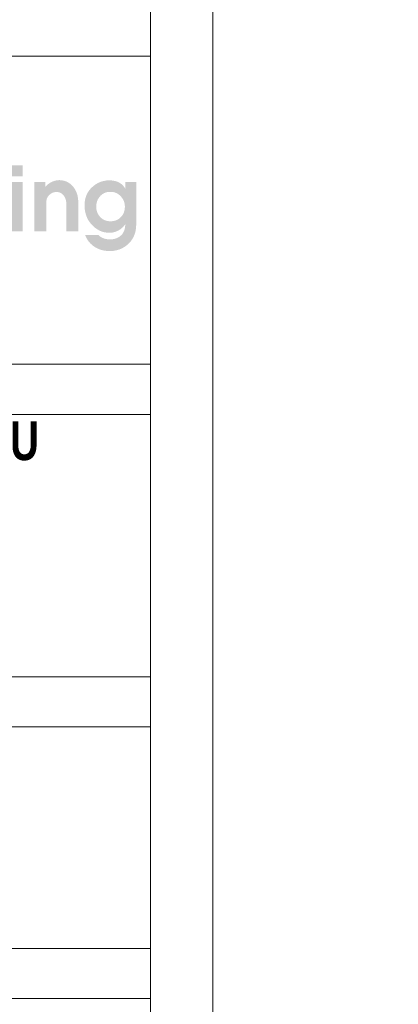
# Model space of a CAD drawing. Header units: millimetres. Extents: x 8949 to 18258, y -1077 to 30686.
# Tile 60 of 89: x 16287 to 16591, y 18349 to 19139. Entities that reach past the tile are written whole.
import ezdxf

# ---------------------------------------------------------------- set-up
doc = ezdxf.new("R2010")
doc.units = ezdxf.units.MM
doc.set_wipeout_variables(frame=1)
for name, color, linetype, lineweight in [('0A_OCIEPLENIE', 30, 'Continuous', 9), ('0A_TABELKA', 7, 'Continuous', 0), ('0Z_OPISY', 7, 'Continuous', 9)]:
    doc.layers.add(name, color=color, linetype=linetype, lineweight=lineweight)
doc.styles.add('Arial', font='arial.ttf')
doc.styles.add('ARIAL 2', font='ARIALN.TTF')

# ---------------------------------------------------------------- blocks, each defined once
blk = doc.blocks.new('G$C46E6ED60')
at = {"true_color": 0x142354}
h = blk.add_hatch(color=179, dxfattribs=at)
h.paths.add_polyline_path([(901, 64.2), (918.6, 64.2), (918.6, -9.4), (901, -9.4)])
h.paths.add_polyline_path([(901, 88.7), (918.6, 88.7), (918.6, 72.6), (901, 72.6)])
blk.add_hatch(color=179, dxfattribs=at).paths.add_polyline_path([(936.1, 64.2), (952.4, 64.2), (952.4, 56.9), (952.8, 57.3), (953.1, 57.7), (953.5, 58.1), (953.9, 58.4), (954.3, 58.8), (954.6, 59.2), (955, 59.5), (955.4, 59.9), (955.8, 60.2), (956.2, 60.5), (956.6, 60.9), (957, 61.2), (957.4, 61.5), (957.8, 61.8), (958.2, 62), (958.6, 62.3), (959.1, 62.6), (959.5, 62.8), (959.9, 63.1), (960.3, 63.3), (960.8, 63.6), (961.2, 63.8), (961.6, 64), (962.1, 64.2), (962.5, 64.4), (962.9, 64.6), (963.4, 64.8), (963.8, 65), (964.3, 65.1), (964.7, 65.3), (965.2, 65.5), (965.6, 65.6), (966.1, 65.7), (966.5, 65.8), (967, 66), (967.5, 66.1), (967.9, 66.2), (968.4, 66.3), (968.8, 66.3), (969.3, 66.4), (969.8, 66.5), (970.2, 66.5), (970.7, 66.6), (971.2, 66.6), (971.6, 66.6), (972.1, 66.7), (972.6, 66.7), (973.1, 66.7), (974, 66.7), (975, 66.6), (975.9, 66.5), (976.8, 66.4), (977.8, 66.3), (978.7, 66.1), (979.5, 65.9), (980.4, 65.7), (981.3, 65.5), (982.1, 65.2), (983, 64.9), (983.8, 64.5), (984.6, 64.2), (985.4, 63.7), (986.2, 63.3), (986.9, 62.8), (987.7, 62.4), (988.5, 61.8), (989.2, 61.3), (989.9, 60.7), (990.6, 60.1), (991.3, 59.4), (992, 58.8), (992.7, 58.1), (993.4, 57.3), (994, 56.5), (994.7, 55.7), (995.3, 54.8), (995.9, 54), (996.4, 53.1), (996.9, 52.2), (997.4, 51.3), (997.9, 50.3), (998.3, 49.3), (998.7, 48.4), (999.1, 47.4), (999.5, 46.3), (999.8, 45.3), (1000.1, 44.3), (1000.3, 43.2), (1000.5, 42.1), (1000.7, 41), (1000.9, 39.8), (1001, 38.7), (1001.1, 37.5), (1001.2, 36.3), (1001.3, 35.1), (1001.3, 33.8), (1001.3, -9.4), (983.6, -9.4), (983.6, 29.2), (983.6, 30), (983.6, 30.8), (983.6, 31.6), (983.5, 32.4), (983.5, 33.1), (983.4, 33.9), (983.3, 34.6), (983.1, 35.3), (983, 36), (982.9, 36.7), (982.7, 37.3), (982.5, 38), (982.3, 38.6), (982.1, 39.2), (981.9, 39.8), (981.6, 40.4), (981.4, 40.9), (981.1, 41.5), (980.8, 42), (980.5, 42.5), (980.2, 43), (979.9, 43.5), (979.5, 44), (979.2, 44.4), (978.8, 44.8), (978.5, 45.2), (978.1, 45.5), (977.8, 45.8), (977.4, 46.2), (977, 46.5), (976.6, 46.7), (976.3, 47), (975.9, 47.2), (975.4, 47.5), (975, 47.7), (974.6, 47.9), (974.2, 48.1), (973.7, 48.3), (973.3, 48.4), (972.9, 48.5), (972.4, 48.7), (971.9, 48.8), (971.4, 48.9), (971, 48.9), (970.5, 49), (970, 49), (969.5, 49), (968.9, 49.1), (968.4, 49), (967.9, 49), (967.5, 49), (967, 48.9), (966.5, 48.9), (966, 48.8), (965.5, 48.7), (965.1, 48.6), (964.6, 48.5), (964.1, 48.3), (963.7, 48.2), (963.2, 48), (962.8, 47.8), (962.4, 47.6), (961.9, 47.4), (961.5, 47.1), (961.1, 46.9), (960.7, 46.6), (960.3, 46.4), (959.8, 46.1), (959.5, 45.8), (959.1, 45.4), (958.7, 45.1), (958.3, 44.8), (957.9, 44.4), (957.6, 44), (957.2, 43.6), (956.9, 43.2), (956.6, 42.8), (956.3, 42.4), (956, 42), (955.7, 41.6), (955.5, 41.2), (955.3, 40.7), (955.1, 40.3), (954.9, 39.8), (954.7, 39.3), (954.5, 38.9), (954.4, 38.4), (954.2, 37.9), (954.1, 37.4), (954, 36.8), (953.9, 36.3), (953.8, 35.8), (953.8, 35.2), (953.7, 34.7), (953.7, 34.1), (953.7, 33.6), (953.7, -9.4), (936.1, -9.4)])
h = blk.add_hatch(color=179, dxfattribs=at)
h.paths.add_polyline_path([(1049.2, 5.5), (1050.1, 5.5), (1050.9, 5.5), (1051.7, 5.6), (1052.5, 5.7), (1053.2, 5.8), (1054, 5.9), (1054.7, 6.1), (1055.5, 6.2), (1056.2, 6.4), (1056.9, 6.7), (1057.6, 6.9), (1058.3, 7.2), (1058.9, 7.5), (1059.6, 7.8), (1060.2, 8.1), (1060.8, 8.5), (1061.4, 8.9), (1062, 9.3), (1062.6, 9.7), (1063.1, 10.2), (1063.7, 10.7), (1064.2, 11.2), (1064.7, 11.7), (1065.2, 12.3), (1065.7, 12.8), (1066.1, 13.3), (1066.5, 13.8), (1066.9, 14.4), (1067.3, 14.9), (1067.6, 15.5), (1068, 16.1), (1068.3, 16.6), (1068.6, 17.2), (1068.8, 17.8), (1069.1, 18.4), (1069.3, 19.1), (1069.5, 19.7), (1069.7, 20.3), (1069.9, 21), (1070.1, 21.6), (1070.2, 22.3), (1070.3, 23), (1070.4, 23.7), (1070.5, 24.4), (1070.6, 25.1), (1070.6, 25.8), (1070.7, 26.5), (1070.7, 27.3), (1070.7, 28), (1070.6, 28.7), (1070.6, 29.5), (1070.5, 30.2), (1070.4, 30.9), (1070.3, 31.6), (1070.1, 32.3), (1070, 32.9), (1069.8, 33.6), (1069.6, 34.3), (1069.4, 34.9), (1069.1, 35.6), (1068.8, 36.2), (1068.5, 36.9), (1068.2, 37.5), (1067.9, 38.1), (1067.5, 38.7), (1067.1, 39.3), (1066.7, 39.9), (1066.3, 40.5), (1065.9, 41.1), (1065.4, 41.6), (1064.9, 42.2), (1064.4, 42.7), (1063.9, 43.3), (1063.3, 43.8), (1062.8, 44.3), (1062.2, 44.8), (1061.7, 45.2), (1061.1, 45.6), (1060.5, 46), (1059.9, 46.4), (1059.3, 46.8), (1058.7, 47.1), (1058.1, 47.4), (1057.5, 47.7), (1056.8, 47.9), (1056.2, 48.2), (1055.5, 48.4), (1054.9, 48.6), (1054.2, 48.8), (1053.5, 48.9), (1052.8, 49), (1052.1, 49.1), (1051.4, 49.2), (1050.7, 49.3), (1050, 49.3), (1049.2, 49.3), (1048.4, 49.3), (1047.6, 49.3), (1046.8, 49.2), (1046.1, 49.1), (1045.3, 49), (1044.6, 48.9), (1043.8, 48.7), (1043.1, 48.6), (1042.4, 48.4), (1041.7, 48.1), (1041, 47.9), (1040.4, 47.6), (1039.7, 47.3), (1039.1, 47), (1038.5, 46.6), (1037.9, 46.3), (1037.3, 45.9), (1036.7, 45.4), (1036.1, 45), (1035.6, 44.5), (1035, 44), (1034.5, 43.5), (1034, 43), (1033.5, 42.4), (1033, 41.9), (1032.6, 41.3), (1032.2, 40.8), (1031.8, 40.2), (1031.4, 39.6), (1031.1, 39.1), (1030.8, 38.5), (1030.4, 37.9), (1030.1, 37.3), (1029.9, 36.6), (1029.6, 36), (1029.4, 35.4), (1029.2, 34.7), (1029, 34.1), (1028.8, 33.4), (1028.6, 32.7), (1028.5, 32), (1028.4, 31.4), (1028.3, 30.7), (1028.2, 29.9), (1028.1, 29.2), (1028.1, 28.5), (1028, 27.8), (1028, 27), (1028, 26.3), (1028.1, 25.6), (1028.1, 24.9), (1028.2, 24.2), (1028.3, 23.5), (1028.4, 22.8), (1028.5, 22.1), (1028.7, 21.5), (1028.9, 20.8), (1029, 20.2), (1029.3, 19.5), (1029.5, 18.9), (1029.8, 18.3), (1030, 17.7), (1030.3, 17.1), (1030.6, 16.5), (1031, 15.9), (1031.3, 15.3), (1031.7, 14.7), (1032.1, 14.1), (1032.5, 13.6), (1033, 13), (1033.4, 12.5), (1033.9, 11.9), (1034.4, 11.4), (1034.9, 10.9), (1035.4, 10.4), (1036, 10), (1036.5, 9.5), (1037.1, 9.1), (1037.7, 8.7), (1038.2, 8.3), (1038.8, 8), (1039.4, 7.7), (1040.1, 7.4), (1040.7, 7.1), (1041.3, 6.8), (1042, 6.6), (1042.7, 6.4), (1043.3, 6.2), (1044, 6), (1044.7, 5.9), (1045.5, 5.8), (1046.2, 5.7), (1046.9, 5.6), (1047.7, 5.5), (1048.4, 5.5)], is_closed=False)
h.paths.add_polyline_path([(1010.7, 29.1), (1010.7, 30.6), (1010.8, 32), (1010.9, 33.4), (1011, 34.8), (1011.2, 36.1), (1011.4, 37.4), (1011.7, 38.7), (1012, 40), (1012.4, 41.3), (1012.8, 42.5), (1013.2, 43.7), (1013.7, 44.9), (1014.2, 46), (1014.8, 47.2), (1015.4, 48.3), (1016.1, 49.4), (1016.8, 50.4), (1017.5, 51.4), (1018.3, 52.5), (1019.1, 53.4), (1020, 54.4), (1020.9, 55.3), (1021.9, 56.2), (1022.9, 57.1), (1023.8, 57.9), (1024.7, 58.6), (1025.6, 59.3), (1026.5, 60), (1027.5, 60.6), (1028.4, 61.2), (1029.4, 61.8), (1030.4, 62.3), (1031.4, 62.8), (1032.4, 63.3), (1033.4, 63.7), (1034.4, 64.1), (1035.5, 64.5), (1036.5, 64.8), (1037.6, 65.1), (1038.7, 65.4), (1039.8, 65.6), (1040.9, 65.8), (1042, 66), (1043.1, 66.2), (1044.3, 66.3), (1045.4, 66.4), (1046.6, 66.4), (1047.8, 66.4), (1048.4, 66.4), (1049.1, 66.4), (1049.7, 66.4), (1050.4, 66.3), (1051, 66.3), (1051.6, 66.2), (1052.3, 66.1), (1052.9, 66.1), (1053.5, 66), (1054.1, 65.9), (1054.7, 65.7), (1055.3, 65.6), (1055.9, 65.5), (1056.5, 65.3), (1057.1, 65.1), (1057.6, 65), (1058.2, 64.8), (1058.8, 64.6), (1059.3, 64.4), (1059.9, 64.2), (1060.4, 63.9), (1060.9, 63.7), (1061.5, 63.4), (1062, 63.2), (1062.5, 62.9), (1063, 62.6), (1063.5, 62.3), (1064, 62), (1064.5, 61.7), (1064.9, 61.4), (1065.4, 61), (1065.8, 60.7), (1066.2, 60.3), (1066.7, 60), (1067.1, 59.6), (1067.5, 59.2), (1067.8, 58.8), (1068.2, 58.4), (1068.5, 58), (1068.9, 57.6), (1069.2, 57.1), (1069.5, 56.7), (1069.8, 56.2), (1070.1, 55.8), (1070.4, 55.3), (1070.7, 54.8), (1071, 54.3), (1071.2, 53.8), (1071.2, 64.2), (1087.5, 64.2), (1087.5, 0.7), (1087.5, -0.8), (1087.4, -2.3), (1087.3, -3.8), (1087.2, -5.2), (1087, -6.6), (1086.7, -8), (1086.5, -9.4), (1086.1, -10.8), (1085.8, -12.1), (1085.4, -13.4), (1084.9, -14.6), (1084.4, -15.9), (1083.9, -17.1), (1083.3, -18.3), (1082.7, -19.5), (1082, -20.6), (1081.3, -21.7), (1080.6, -22.8), (1079.8, -23.9), (1078.9, -24.9), (1078.1, -25.9), (1077.2, -26.9), (1076.2, -27.9), (1075.2, -28.8), (1074.2, -29.6), (1073.3, -30.4), (1072.3, -31.2), (1071.3, -31.9), (1070.3, -32.6), (1069.3, -33.2), (1068.2, -33.8), (1067.1, -34.4), (1066.1, -35), (1065, -35.5), (1063.9, -35.9), (1062.7, -36.4), (1061.6, -36.8), (1060.4, -37.1), (1059.2, -37.5), (1058.1, -37.8), (1056.8, -38), (1055.6, -38.3), (1054.4, -38.5), (1053.1, -38.6), (1051.8, -38.7), (1050.5, -38.8), (1049.2, -38.9), (1047.9, -38.9), (1046.9, -38.9), (1045.9, -38.9), (1044.9, -38.8), (1043.9, -38.7), (1042.9, -38.6), (1042, -38.5), (1041, -38.4), (1040.1, -38.2), (1039.1, -38.1), (1038.2, -37.9), (1037.3, -37.7), (1036.4, -37.4), (1035.5, -37.2), (1034.6, -36.9), (1033.7, -36.6), (1032.8, -36.3), (1032, -35.9), (1031.1, -35.6), (1030.3, -35.2), (1029.4, -34.8), (1028.6, -34.4), (1027.8, -33.9), (1027, -33.5), (1026.2, -33), (1025.3, -32.4), (1024.5, -31.9), (1023.7, -31.3), (1022.9, -30.7), (1022.1, -30.1), (1021.4, -29.4), (1020.7, -28.8), (1019.9, -28.1), (1019.3, -27.4), (1018.6, -26.7), (1018, -26), (1017.3, -25.2), (1016.7, -24.5), (1016.1, -23.7), (1015.6, -22.9), (1015, -22.1), (1014.5, -21.2), (1014, -20.4), (1013.6, -19.5), (1013.1, -18.6), (1012.7, -17.7), (1012.2, -16.8), (1011.8, -15.9), (1011.5, -14.9), (1031.3, -14.9), (1031.5, -15.2), (1031.7, -15.4), (1031.9, -15.6), (1032.1, -15.8), (1032.3, -16), (1032.6, -16.2), (1032.8, -16.4), (1033, -16.7), (1033.3, -16.9), (1033.6, -17.1), (1033.8, -17.3), (1034.1, -17.5), (1034.4, -17.6), (1034.7, -17.8), (1035, -18), (1035.4, -18.2), (1035.7, -18.4), (1036, -18.6), (1036.4, -18.7), (1036.8, -18.9), (1037.1, -19.1), (1037.5, -19.3), (1037.9, -19.4), (1038.3, -19.6), (1038.7, -19.8), (1039.1, -19.9), (1039.5, -20.1), (1039.9, -20.2), (1040.3, -20.3), (1040.7, -20.4), (1041.1, -20.6), (1041.5, -20.7), (1041.9, -20.8), (1042.4, -20.9), (1042.8, -21), (1043.2, -21.1), (1043.6, -21.1), (1044, -21.2), (1044.4, -21.3), (1044.8, -21.3), (1045.2, -21.4), (1045.7, -21.4), (1046.1, -21.5), (1046.5, -21.5), (1046.9, -21.5), (1047.3, -21.5), (1047.7, -21.5), (1048.2, -21.5), (1048.9, -21.5), (1049.7, -21.5), (1050.5, -21.5), (1051.2, -21.4), (1051.9, -21.3), (1052.7, -21.2), (1053.4, -21.1), (1054.1, -21), (1054.8, -20.8), (1055.4, -20.7), (1056.1, -20.5), (1056.8, -20.3), (1057.4, -20.1), (1058.1, -19.8), (1058.7, -19.6), (1059.3, -19.3), (1059.9, -19), (1060.5, -18.7), (1061.1, -18.4), (1061.6, -18), (1062.2, -17.7), (1062.7, -17.3), (1063.3, -16.9), (1063.8, -16.5), (1064.4, -16), (1065, -15.5), (1065.5, -14.9), (1066.1, -14.4), (1066.6, -13.8), (1067, -13.2), (1067.5, -12.6), (1067.9, -11.9), (1068.3, -11.3), (1068.7, -10.6), (1069, -9.9), (1069.4, -9.2), (1069.7, -8.4), (1069.9, -7.7), (1070.2, -6.9), (1070.4, -6.1), (1070.6, -5.3), (1070.7, -4.4), (1070.9, -3.6), (1071, -2.7), (1071.1, -1.8), (1071.2, -0.9), (1071.2, 0), (1071.2, 1), (1070.8, 0.5), (1070.5, -0.1), (1070.1, -0.5), (1069.7, -1), (1069.3, -1.5), (1068.9, -2), (1068.5, -2.4), (1068.1, -2.9), (1067.7, -3.3), (1067.2, -3.7), (1066.8, -4.1), (1066.4, -4.5), (1065.9, -4.9), (1065.5, -5.3), (1065, -5.7), (1064.6, -6), (1064.1, -6.4), (1063.6, -6.7), (1063.1, -7), (1062.6, -7.3), (1062.1, -7.6), (1061.6, -7.9), (1061.1, -8.2), (1060.6, -8.5), (1060.1, -8.7), (1059.6, -9), (1059, -9.2), (1058.5, -9.4), (1058, -9.6), (1057.5, -9.8), (1056.9, -10), (1056.4, -10.2), (1055.8, -10.4), (1055.3, -10.5), (1054.8, -10.7), (1054.2, -10.8), (1053.7, -10.9), (1053.1, -11.1), (1052.6, -11.2), (1052, -11.3), (1051.5, -11.3), (1050.9, -11.4), (1050.3, -11.5), (1049.8, -11.5), (1049.2, -11.6), (1048.6, -11.6), (1048.1, -11.6), (1047.5, -11.6), (1046.3, -11.6), (1045.1, -11.5), (1044, -11.4), (1042.8, -11.3), (1041.7, -11.1), (1040.6, -10.9), (1039.4, -10.7), (1038.3, -10.4), (1037.3, -10.1), (1036.2, -9.7), (1035.1, -9.3), (1034.1, -8.9), (1033, -8.4), (1032, -7.9), (1031, -7.3), (1030, -6.7), (1029, -6.1), (1028, -5.4), (1027, -4.7), (1026, -4), (1025.1, -3.2), (1024.2, -2.4), (1023.2, -1.5), (1022.3, -0.6), (1021.4, 0.4), (1020.5, 1.4), (1019.6, 2.5), (1018.8, 3.5), (1018, 4.6), (1017.2, 5.7), (1016.5, 6.8), (1015.8, 8), (1015.2, 9.1), (1014.6, 10.3), (1014.1, 11.5), (1013.6, 12.7), (1013.1, 14), (1012.7, 15.3), (1012.3, 16.6), (1012, 17.9), (1011.7, 19.2), (1011.4, 20.6), (1011.2, 21.9), (1011, 23.3), (1010.8, 24.7), (1010.7, 26.2), (1010.7, 27.6)], is_closed=False)

msp = doc.modelspace()

# ---------------------------------------------------------------- linework, layer by layer
at = {"layer": '0A_TABELKA'}
msp.add_line((15748.95, 19110.01), (16392.45, 19110.01), dxfattribs=at)
msp.add_line((15748.95, 19110.01), (16392.45, 19110.01), dxfattribs=at)
msp.add_line((15748.95, 19110.01), (16392.45, 19110.01), dxfattribs=at)

# ---------------------------------------------------------------- block references
at = {"layer": '0A_OCIEPLENIE', "xscale": 0.5389999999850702, "yscale": 0.5389999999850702, "zscale": 0.5389999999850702}
msp.add_blockref('G$C46E6ED60', (15794.76, 18974.56), dxfattribs=at)

# ---------------------------------------------------------------- texts
at = {"layer": '0Z_OPISY', "insert": (15481.15, 20285.58), "char_height": 18, "width": 852.173, "attachment_point": 1, "line_spacing_factor": 0.9, "style": 'ARIAL 2'}
msp.add_mtext('\\pi-48,l48,t48;{\\Fsimplex|c238;\\W0.7;\\~\\~ \\fArial|b0|i0|c238|p34;^I\\Fsimplex|c238;UWAGI:\\P1. \\fArial|b0|i0|c238|p34;^I\\Fsimplex|c238;Wszystkie wymiary i rzędne należy sprawdzić na budowie, a zaistniałe niezgodności pomiędzy projektem architektoniczno-budowlanym i pozostałymi opracowaniami branżowymi należy wyjaśnić i uzgodnić z Głównym Projektantem.\\P2. \\fArial|b0|i0|c238|p34;^I\\Fsimplex|c238;Wszystkie systemowe rozwiązania detali wykonać zgodnie ze sztuką budowlaną\\P3.\\fArial|b0|i0|c238|p34;^I\\Fsimplex|c238;Izolacje wykonać zgodnie ze sztuką budowlaną zapewniając ciągłość izolacji\\P4. \\fArial|b0|i0|c238|p34;^I\\Fsimplex|c238;Przed zamówieniem elementów o małej tolerancji wymiarowej sprawdzić ilość i wymiary otworów na budowie\\P5. \\fArial|b0|i0|c238|p34;^I\\Fsimplex|c238;Szczegółowe projekty instalacji sanitarnych, elektrycznych, teletechnicznych są tematem odpowiednich opracowań branżowych. \\P   \\fArial|b0|i0|c238|p34;^I\\Fsimplex|c238;W przypadku wystąpienia rozbieżności pomiędzy poszczególnymi opracowaniami lub braku informacji należy uzgodnić rozwiązanie z autorem projektu.\\P6. \\fArial|b0|i0|c238|p34;^I\\Fsimplex|c238;Elementy konstrukcyjne są określone szczegółowo w projekcie konstrukcyjnym.\\P7. \\fArial|b0|i0|c238|p34;^I\\Fsimplex|c238;Uwagi i opisy zamieszczone w części opisowej projektu są integralną częścią niniejszego opracowania.\\P8.\\~\\fArial|b0|i0|c238|p34;^I\\Fsimplex|c238;Zabezpieczenia pożarowe wykonać wg opisu technicznego, wszystkie elementy drewniane należy zabezpieczyć do klasy NRO\\P9.\\~\\fArial|b0|i0|c238|p34;^I\\Fsimplex|c238;Zmiany materiałów budowlanych, wykończeniowych, technologii czy urządzeń mogą być wprowadzane jedynie za pisemną zgodą Autora projektu.\\P10. ^IWszelkie materiały użyte w projekcie, rozwiązania techniczne i urządzenia muszą odpowiadać normom bezpieczeństwa ppoż. i bhp; posiadać odpowiednie atesty i aprobaty do stosowania w budownictwie.\\P11. ^IWszystkie wymienione w projekcie nazwy producentów, firm, zastosowanych wyrobów należy traktować jako modelowe. Można zastosować inne rozwiązania pod warunkiem że będą równoważne i uzgodnione z Autorem projektu.\\P12. ^IWszelkie elementy wykończenia i kolorystyki należy uzgadniać z Autorem projektu.\\P13. ^IProwadzenie poszczególnych instalacji oraz lokalizacja urządzeń zgodnie z projektami branżowymi oraz opisem technicznym.}', dxfattribs=at)

# ---------------------------------------------------------------- next in the draw order: wipeouts: each hides what was drawn before it
msp.add_wipeout([(15748.95, 17525.68), (15748.95, 18862.68), (16392.45, 18862.68), (16392.45, 17525.68)]).dxf.layer = '0A_TABELKA'

# ---------------------------------------------------------------- next in the draw order: linework, layer by layer
at = {"layer": '0A_TABELKA'}
for p, q in [((15748.95, 18862.68), (16392.45, 18862.68)), ((15748.95, 18862.68), (16392.45, 18862.68)), ((15748.95, 18862.68), (16392.45, 18862.68)), ((15748.95, 18862.68), (16392.45, 18862.68)), ((15748.95, 18862.68), (16392.45, 18862.68)), ((15748.95, 18862.68), (16392.45, 18862.68)), ((15748.95, 18822.46), (16392.45, 18822.46)), ((15748.95, 18822.46), (16392.45, 18822.46)), ((15748.95, 18611.92), (16392.45, 18611.92)), ((15748.95, 18571.7), (16392.45, 18571.7)), ((15748.95, 18393.7), (16392.45, 18393.7)), ((15748.95, 18353.48), (16392.45, 18353.48))]:
    msp.add_line(p, q, dxfattribs=at)
msp.add_lwpolyline([(15748.95, 19110.01), (16392.45, 19110.01), (16392.45, 18862.68), (15748.95, 18862.68)], close=True, dxfattribs=at)
at = {"layer": '0Z_OPISY'}
for points in [[(12242.45, 17475.68), (16442.45, 17475.68), (16442.45, 20445.68), (12242.45, 20445.68)], [(12292.45, 17525.68), (16392.45, 17525.68), (16392.45, 20395.68), (12292.45, 20395.68)]]:
    msp.add_lwpolyline(points, close=True, dxfattribs=at)

# ---------------------------------------------------------------- next in the draw order: texts
at = {"layer": '0A_TABELKA', "insert": (15759.18, 18816.91), "char_height": 25.3, "width": 633.2733, "attachment_point": 1, "style": 'Arial'}
msp.add_mtext('{\\fArial Narrow|b1|i0|c238|p34;\\H1.23077x;\\W0.9;TERMOMODERNIZACJA BUDYNKU \\PURZĘDU GMINY W WARNICACH\\PWARNICE 66, 74-201 WARNICE }', dxfattribs=at)

doc.saveas('drawing.dxf')
